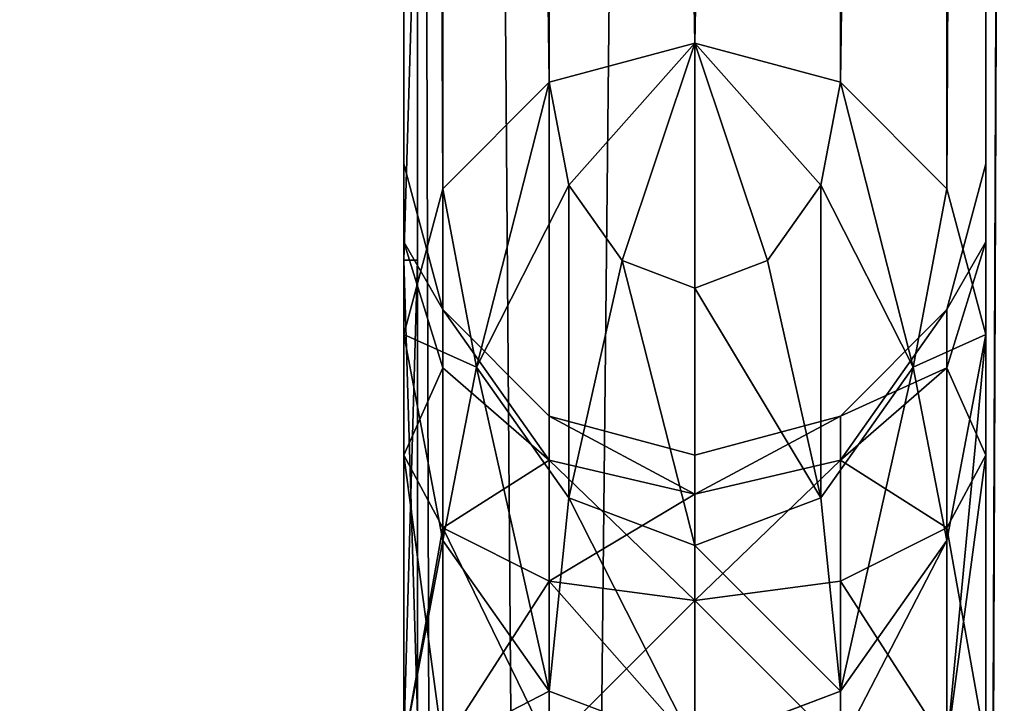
# Model space of a CAD drawing. Extents: x 0 to 1230, y 0 to 270.
# Tile 78 of 245: x 453.8 to 457.18, y 128.36 to 130.71. Entities that reach past the tile are written whole.
import ezdxf

# ---------------------------------------------------------------- set-up
doc = ezdxf.new("R2010")
doc.units = 0
doc.layers.get('0').update_dxf_attribs({"color": 13, "linetype": 'CONTINUOUS'})

# ---------------------------------------------------------------- blocks, each defined once
blk = doc.blocks.new('COMPONENT_4')
for p, q in [((5, 9.4675), (5, 9.717, 0.067)), ((2.7663, 8.869), (5, 9.4675)), ((5, 9.4675), (7.2337, 8.869)), ((5, 0.5325), (2.7663, 1.131)), ((7.2337, 1.131), (5, 0.5325)), ((5, 0.5325), (5, 0.283, 0.067))]:
    blk.add_line(p, q)
mesh = blk.add_polyface()
corners = [(5, 9.717, 0.067), (2.7663, 8.869), (2.6415, 9.085, 0.067), (5, 9.4675)]
mesh.append_faces([[corners[k] for k in face] for face in [(0, 1, 2), (1, 0, 3)]], dxfattribs={"vtx0": -1})
mesh = blk.add_polyface()
corners = [(7.3585, 9.085, 0.067), (5, 9.4675), (5, 9.717, 0.067), (7.2337, 8.869)]
mesh.append_faces([[corners[k] for k in face] for face in [(0, 1, 2), (1, 0, 3)]], dxfattribs={"vtx0": -1})
mesh = blk.add_polyface()
corners = [(1.131, 7.2337), (1.131, 2.7663), (0.5325, 5), (2.7663, 8.869), (2.7663, 1.131), (5, 0.5325), (5, 9.4675), (7.2337, 1.131), (7.2337, 8.869), (8.869, 2.7663), (8.869, 7.2337), (9.4675, 5)]
mesh.append_faces([[corners[k] for k in face] for face in [(0, 1, 2), (9, 10, 11)]], dxfattribs={"vtx0": -1})
mesh.append_faces([[corners[k] for k in face] for face in [(1, 3, 4), (4, 3, 5), (5, 6, 7), (7, 8, 9)]], dxfattribs={"vtx0": -1, "vtx1": -1})
mesh.append_faces([[corners[k] for k in face] for face in [(1, 0, 3), (5, 3, 6), (7, 6, 8), (9, 8, 10)]], dxfattribs={"vtx0": -1, "vtx2": -1})
mesh = blk.add_polyface()
corners = [(2.7663, 1.131), (5, 0.283, 0.067), (2.6415, 0.915, 0.067), (5, 0.5325)]
mesh.append_faces([[corners[k] for k in face] for face in [(0, 1, 2), (1, 0, 3)]], dxfattribs={"vtx0": -1})
mesh = blk.add_polyface()
corners = [(7.2337, 1.131), (5, 0.283, 0.067), (5, 0.5325), (7.3585, 0.915, 0.067)]
mesh.append_faces([[corners[k] for k in face] for face in [(0, 1, 2), (1, 0, 3)]], dxfattribs={"vtx0": -1})
blk = doc.blocks.new('GROUP_22')
for p, q in [((0, 49, 1), (0, 1, 1)), ((0, 19.6125, 23), (0, 49, 23)), ((0.134, 1, 0.5), (0.134, 49, 0.5)), ((0.134, 20.1125, 23.5), (0.134, 49, 23.5)), ((0.5, 1, 0.134), (0.5, 49, 0.134)), ((0.5, 20.4785, 23.866), (0.5, 49, 23.866)), ((1, 49), (1, 1)), ((1, 49, 24), (1, 20.6125, 24)), ((1, 47, 24), (1, 20.6125, 24)), ((1.5, 20.4785, 23.866), (1.5, 47, 23.866)), ((1.866, 20.1125, 23.5), (1.866, 47, 23.5)), ((2, 47, 23), (2, 19.6125, 23)), ((2, 11.6983, 3), (2, 47, 3)), ((2, 47, 3), (2, 11.1983, 3)), ((1, 20.6125, 24), (0.5, 20.4785, 23.866)), ((0.567, 20.125, 23.866), (1, 20.6125, 24)), ((0.75, 19.8662, 23.866), (1, 20.6125, 24)), ((1, 20.6125, 24), (1, 19.7714, 23.866)), ((1.433, 20.125, 23.866), (1, 20.6125, 24)), ((1, 20.6125, 24), (1.5, 20.4785, 23.866)), ((1.25, 19.8662, 23.866), (1, 20.6125, 24)), ((0.5, 20.4785, 23.866), (0.134, 20.1125, 23.5)), ((0.567, 20.125, 23.866), (0.5, 20.4785, 23.866)), ((1.5, 20.4785, 23.866), (1.433, 20.125, 23.866)), ((1.5, 20.4785, 23.866), (1.866, 20.1125, 23.5)), ((0.134, 19.6983, 15), (0, 20.1983, 15)), ((0, 20.1983, 15), (0, 19.9304, 16)), ((0, 19.9304, 14), (0, 20.1983, 15)), ((2, 20.1983, 15), (1.866, 19.6983, 15)), ((2, 20.1983, 15), (2, 19.9304, 16)), ((2, 19.9304, 14), (2, 20.1983, 15)), ((0.134, 20.1125, 23.5), (0, 19.6125, 23)), ((0.25, 19.5001, 23.5), (0.134, 20.1125, 23.5)), ((0.25, 19.5001, 23.5), (0.567, 20.125, 23.866)), ((0.75, 19.8662, 23.866), (0.567, 20.125, 23.866)), ((1.433, 20.125, 23.866), (1.25, 19.8662, 23.866)), ((1.75, 19.5001, 23.5), (1.433, 20.125, 23.866)), ((1.866, 20.1125, 23.5), (1.75, 19.5001, 23.5)), ((1.866, 20.1125, 23.5), (2, 19.6125, 23)), ((0.134, 19.4973, 15.75), (0, 19.9304, 16)), ((0, 19.9304, 16), (0, 19.1983, 16.7321)), ((0.134, 19.4973, 14.25), (0, 19.9304, 14)), ((0, 19.1983, 13.2679), (0, 19.9304, 14)), ((1.866, 19.4973, 14.25), (2, 19.9304, 14)), ((1.866, 19.4973, 15.75), (2, 19.9304, 16)), ((2, 19.9304, 16), (2, 19.1983, 16.7321)), ((2, 19.1983, 13.2679), (2, 19.9304, 14)), ((0.567, 19.0519, 23.5), (0.75, 19.8662, 23.866)), ((1, 19.7714, 23.866), (0.75, 19.8662, 23.866)), ((1.25, 19.8662, 23.866), (1, 19.7714, 23.866)), ((1.433, 19.0519, 23.5), (1.25, 19.8662, 23.866)), ((1, 19.7714, 23.866), (1, 18.8878, 23.5)), ((0.134, 19.4973, 15.75), (0.134, 19.6983, 15)), ((0.5, 19.3323, 15), (0.134, 19.6983, 15)), ((0.134, 19.6983, 15), (0.134, 19.4973, 14.25)), ((1.866, 19.6983, 15), (1.5, 19.3323, 15)), ((1.866, 19.6983, 15), (1.866, 19.4973, 14.25)), ((1.866, 19.4973, 15.75), (1.866, 19.6983, 15)), ((0, 19.6125, 23), (0, 18.1983, 21.5858)), ((0, 19.6125, 23), (0.134, 18.9054, 23)), ((1.866, 18.9054, 23), (2, 19.6125, 23)), ((2, 19.6125, 23), (2, 18.1983, 21.5858)), ((0.134, 18.9054, 23), (0.25, 19.5001, 23.5)), ((0.134, 18.9483, 16.299), (0.134, 19.4973, 15.75)), ((0.5, 19.1804, 15.567), (0.134, 19.4973, 15.75)), ((0.5, 19.1804, 14.433), (0.134, 19.4973, 14.25)), ((0.134, 19.4973, 14.25), (0.134, 18.9483, 13.701)), ((0.567, 19.0519, 23.5), (0.25, 19.5001, 23.5)), ((1.75, 19.5001, 23.5), (1.433, 19.0519, 23.5)), ((1.5, 19.1804, 14.433), (1.866, 19.4973, 14.25)), ((1.5, 19.1804, 15.567), (1.866, 19.4973, 15.75)), ((1.866, 18.9054, 23), (1.75, 19.5001, 23.5)), ((1.866, 19.4973, 14.25), (1.866, 18.9483, 13.701)), ((1.866, 18.9483, 16.299), (1.866, 19.4973, 15.75)), ((0.5, 19.1804, 15.567), (0.5, 19.3323, 15)), ((1, 19.1983, 15), (0.5, 19.3323, 15)), ((0.5, 19.3323, 15), (0.5, 19.1804, 14.433)), ((1.5, 19.3323, 15), (1, 19.1983, 15)), ((1.5, 19.3323, 15), (1.5, 19.1804, 14.433)), ((1.5, 19.1804, 15.567), (1.5, 19.3323, 15)), ((0.134, 18.9483, 16.299), (0, 19.1983, 16.7321)), ((0, 19.1983, 16.7321), (0, 18.1983, 17)), ((0.134, 18.9483, 13.701), (0, 19.1983, 13.2679)), ((0, 18.1983, 13), (0, 19.1983, 13.2679)), ((1, 19.0643, 15.5), (1, 19.1983, 15)), ((1, 19.1983, 15), (1, 19.0643, 14.5)), ((1.866, 18.9483, 13.701), (2, 19.1983, 13.2679)), ((1.866, 18.9483, 16.299), (2, 19.1983, 16.7321)), ((2, 19.1983, 16.7321), (2, 18.1983, 17)), ((2, 18.1983, 13), (2, 19.1983, 13.2679)), ((0.5, 18.7653, 15.9821), (0.5, 19.1804, 15.567)), ((1, 19.0643, 15.5), (0.5, 19.1804, 15.567)), ((0.5, 19.1804, 14.433), (0.5, 18.7653, 14.0179)), ((1, 19.0643, 14.5), (0.5, 19.1804, 14.433)), ((1, 19.0643, 14.5), (1.5, 19.1804, 14.433)), ((1, 19.0643, 15.5), (1.5, 19.1804, 15.567)), ((1.5, 19.1804, 14.433), (1.5, 18.7653, 14.0179)), ((1.5, 18.7653, 15.9821), (1.5, 19.1804, 15.567)), ((0.5, 18.3878, 23), (0.567, 19.0519, 23.5)), ((1, 18.8878, 23.5), (0.567, 19.0519, 23.5)), ((1, 18.6983, 15.866), (1, 19.0643, 15.5)), ((1, 19.0643, 14.5), (1, 18.6983, 14.134)), ((1.433, 19.0519, 23.5), (1, 18.8878, 23.5)), ((1.5, 18.3878, 23), (1.433, 19.0519, 23.5)), ((0.134, 18.1983, 16.5), (0.134, 18.9483, 16.299)), ((0.5, 18.7653, 15.9821), (0.134, 18.9483, 16.299)), ((0.5, 18.7653, 14.0179), (0.134, 18.9483, 13.701)), ((0.134, 18.9483, 13.701), (0.134, 18.1983, 13.5)), ((1.5, 18.7653, 14.0179), (1.866, 18.9483, 13.701)), ((1.5, 18.7653, 15.9821), (1.866, 18.9483, 16.299)), ((1.866, 18.9483, 13.701), (1.866, 18.1983, 13.5)), ((1.866, 18.1983, 16.5), (1.866, 18.9483, 16.299)), ((0.134, 18.9054, 23), (0.5, 18.3878, 23)), ((0.134, 18.1983, 22.2929), (0.134, 18.9054, 23)), ((1, 18.8878, 23.5), (1, 18.1983, 23)), ((1.5, 18.3878, 23), (1.866, 18.9054, 23)), ((1.866, 18.1983, 22.2929), (1.866, 18.9054, 23)), ((0.5, 18.1983, 16.134), (0.5, 18.7653, 15.9821)), ((1, 18.6983, 15.866), (0.5, 18.7653, 15.9821)), ((0.5, 18.7653, 14.0179), (0.5, 18.1983, 13.866)), ((1, 18.6983, 14.134), (0.5, 18.7653, 14.0179)), ((1, 18.6983, 14.134), (1.5, 18.7653, 14.0179)), ((1, 18.6983, 15.866), (1.5, 18.7653, 15.9821)), ((1.5, 18.7653, 14.0179), (1.5, 18.1983, 13.866)), ((1.5, 18.1983, 16.134), (1.5, 18.7653, 15.9821)), ((1, 18.1983, 16), (1, 18.6983, 15.866)), ((1, 18.6983, 14.134), (1, 18.1983, 14)), ((1, 18.1983, 23), (0.5, 18.3878, 23)), ((0.5, 18.3878, 23), (0.5, 18.1983, 22.8105)), ((1, 18.1983, 23), (1.5, 18.3878, 23)), ((1.5, 18.1983, 22.8105), (1.5, 18.3878, 23))]:
    blk.add_line(p, q)
mesh = blk.add_polyface()
corners = [(0, 19.6125, 23), (0, 18.1983, 17), (0, 18.1983, 21.5858), (0, 19.1983, 16.7321), (0, 19.9304, 16), (0, 49, 23), (0, 20.1983, 15), (0, 12.7841, 23), (0, 1, 1), (0, 1, 23), (0, 14.1983, 15), (0, 14.4663, 14), (0, 15.1983, 13.2679), (0, 49, 1), (0, 14.1983, 21.5858), (0, 16.1983, 13), (0, 18.1983, 13), (0, 19.1983, 13.2679), (0, 19.9304, 14)]
mesh.append_faces([[corners[k] for k in face] for face in [(0, 1, 2), (7, 8, 9), (10, 7, 14)]], dxfattribs={"vtx0": -1})
mesh.append_faces([[corners[k] for k in face] for face in [(1, 0, 3), (3, 0, 4), (4, 5, 6), (8, 12, 13), (13, 6, 5)]], dxfattribs={"vtx0": -1, "vtx1": -1})
mesh.append_faces([[corners[k] for k in face] for face in [(8, 7, 10)]], dxfattribs={"vtx0": -1, "vtx1": -1, "vtx2": -1})
mesh.append_faces([[corners[k] for k in face] for face in [(4, 0, 5), (8, 10, 11), (8, 11, 12), (13, 12, 15), (13, 15, 16), (13, 16, 17), (13, 17, 18), (13, 18, 6)]], dxfattribs={"vtx0": -1, "vtx2": -1})
mesh = blk.add_polyface()
corners = [(0, 49, 1), (0.134, 1, 0.5), (0, 1, 1), (0.134, 49, 0.5)]
mesh.append_faces([[corners[k] for k in face] for face in [(0, 1, 2), (1, 0, 3)]], dxfattribs={"vtx0": -1})
mesh = blk.add_polyface()
corners = [(0.134, 20.1125, 23.5), (0, 49, 23), (0, 19.6125, 23), (0.134, 49, 23.5)]
mesh.append_faces([[corners[k] for k in face] for face in [(0, 1, 2), (1, 0, 3)]], dxfattribs={"vtx0": -1})
mesh = blk.add_polyface()
corners = [(0.134, 49, 0.5), (0.5, 1, 0.134), (0.134, 1, 0.5), (0.5, 49, 0.134)]
mesh.append_faces([[corners[k] for k in face] for face in [(0, 1, 2), (1, 0, 3)]], dxfattribs={"vtx0": -1})
mesh = blk.add_polyface()
corners = [(0.5, 20.4785, 23.866), (0.134, 49, 23.5), (0.134, 20.1125, 23.5), (0.5, 49, 23.866)]
mesh.append_faces([[corners[k] for k in face] for face in [(0, 1, 2), (1, 0, 3)]], dxfattribs={"vtx0": -1})
mesh = blk.add_polyface()
corners = [(1, 49), (0.5, 1, 0.134), (0.5, 49, 0.134), (1, 1)]
mesh.append_faces([[corners[k] for k in face] for face in [(0, 1, 2), (1, 0, 3)]], dxfattribs={"vtx0": -1})
mesh = blk.add_polyface()
corners = [(1, 49, 24), (0.5, 49, 23.866), (1, 47, 24), (1, 20.6125, 24), (0.5, 20.4785, 23.866)]
mesh.append_faces([[corners[k] for k in face] for face in [(3, 1, 4)]], dxfattribs={"vtx0": -1})
mesh.append_faces([[corners[k] for k in face] for face in [(1, 3, 2)]], dxfattribs={"vtx0": -1, "vtx2": -1})
mesh.append_faces([[corners[k] for k in face] for face in [(0, 1, 2)]], dxfattribs={"vtx1": -1})
mesh = blk.add_polyface()
corners = [(319, 49), (1, 1), (1, 49), (319, 1)]
mesh.append_faces([[corners[k] for k in face] for face in [(0, 1, 2), (1, 0, 3)]], dxfattribs={"vtx0": -1})
mesh = blk.add_polyface()
corners = [(1, 20.6125, 24), (1.5, 47, 23.866), (1, 47, 24), (1.5, 20.4785, 23.866)]
mesh.append_faces([[corners[k] for k in face] for face in [(0, 1, 2), (1, 0, 3)]], dxfattribs={"vtx0": -1})
mesh = blk.add_polyface()
corners = [(1.866, 47, 23.5), (1.5, 20.4785, 23.866), (1.866, 20.1125, 23.5), (1.5, 47, 23.866)]
mesh.append_faces([[corners[k] for k in face] for face in [(0, 1, 2), (1, 0, 3)]], dxfattribs={"vtx0": -1})
mesh = blk.add_polyface()
corners = [(2, 47, 23), (1.866, 20.1125, 23.5), (2, 19.6125, 23), (1.866, 47, 23.5)]
mesh.append_faces([[corners[k] for k in face] for face in [(0, 1, 2), (1, 0, 3)]], dxfattribs={"vtx0": -1})
mesh = blk.add_polyface()
corners = [(2, 47, 3), (2, 16.6983, 13), (2, 11.6983, 3), (2, 17.1983, 13), (2, 18.1983, 13), (2, 19.1983, 13.2679), (2, 19.9304, 14), (2, 20.1983, 15), (2, 19.1983, 16.7321), (2, 18.1983, 21.5858), (2, 18.1983, 17), (2, 19.6125, 23), (2, 19.9304, 16), (2, 47, 23)]
mesh.append_faces([[corners[k] for k in face] for face in [(0, 1, 2), (8, 9, 10)]], dxfattribs={"vtx0": -1})
mesh.append_faces([[corners[k] for k in face] for face in [(1, 0, 3), (3, 0, 4), (4, 0, 5), (5, 0, 6), (6, 0, 7), (9, 8, 11), (11, 12, 13), (13, 7, 0)]], dxfattribs={"vtx0": -1, "vtx1": -1})
mesh.append_faces([[corners[k] for k in face] for face in [(11, 8, 12), (13, 12, 7)]], dxfattribs={"vtx0": -1, "vtx2": -1})
mesh = blk.add_polyface()
corners = [(2.134, 47, 2.5), (2, 11.1983, 3), (2.134, 11.1983, 2.5), (2, 11.6983, 3), (2, 47, 3)]
mesh.append_faces([[corners[k] for k in face] for face in [(0, 1, 2), (3, 0, 4)]], dxfattribs={"vtx0": -1})
mesh.append_faces([[corners[k] for k in face] for face in [(1, 0, 3)]], dxfattribs={"vtx0": -1, "vtx1": -1})
mesh = blk.add_polyface()
corners = [(1, 20.6125, 24), (0.5, 20.4785, 23.866), (0.567, 20.125, 23.866)]
mesh.append_faces([[corners[k] for k in face] for face in [(0, 1, 2)]])
mesh = blk.add_polyface()
corners = [(1, 20.6125, 24), (0.567, 20.125, 23.866), (0.75, 19.8662, 23.866)]
mesh.append_faces([[corners[k] for k in face] for face in [(0, 1, 2)]])
mesh = blk.add_polyface()
corners = [(1, 20.6125, 24), (0.75, 19.8662, 23.866), (1, 19.7714, 23.866)]
mesh.append_faces([[corners[k] for k in face] for face in [(0, 1, 2)]])
mesh = blk.add_polyface()
corners = [(1.5, 20.4785, 23.866), (1, 20.6125, 24), (1.433, 20.125, 23.866)]
mesh.append_faces([[corners[k] for k in face] for face in [(0, 1, 2)]])
mesh = blk.add_polyface()
corners = [(1.433, 20.125, 23.866), (1, 20.6125, 24), (1.25, 19.8662, 23.866)]
mesh.append_faces([[corners[k] for k in face] for face in [(0, 1, 2)]])
mesh = blk.add_polyface()
corners = [(1.25, 19.8662, 23.866), (1, 20.6125, 24), (1, 19.7714, 23.866)]
mesh.append_faces([[corners[k] for k in face] for face in [(0, 1, 2)]])
mesh = blk.add_polyface()
corners = [(0.25, 19.5001, 23.5), (0.5, 20.4785, 23.866), (0.134, 20.1125, 23.5), (0.567, 20.125, 23.866)]
mesh.append_faces([[corners[k] for k in face] for face in [(0, 1, 2), (1, 0, 3)]], dxfattribs={"vtx0": -1})
mesh = blk.add_polyface()
corners = [(1.75, 19.5001, 23.5), (1.5, 20.4785, 23.866), (1.433, 20.125, 23.866), (1.866, 20.1125, 23.5)]
mesh.append_faces([[corners[k] for k in face] for face in [(0, 1, 2), (1, 0, 3)]], dxfattribs={"vtx0": -1})
mesh = blk.add_polyface()
corners = [(0, 19.9304, 16), (0.134, 19.6983, 15), (0.134, 19.4973, 15.75), (0, 20.1983, 15)]
mesh.append_faces([[corners[k] for k in face] for face in [(0, 1, 2), (1, 0, 3)]], dxfattribs={"vtx0": -1})
mesh = blk.add_polyface()
corners = [(0.134, 19.6983, 15), (0, 19.9304, 14), (0.134, 19.4973, 14.25), (0, 20.1983, 15)]
mesh.append_faces([[corners[k] for k in face] for face in [(0, 1, 2), (1, 0, 3)]], dxfattribs={"vtx0": -1})
mesh = blk.add_polyface()
corners = [(2, 19.9304, 14), (1.866, 19.6983, 15), (1.866, 19.4973, 14.25), (2, 20.1983, 15)]
mesh.append_faces([[corners[k] for k in face] for face in [(0, 1, 2), (1, 0, 3)]], dxfattribs={"vtx0": -1})
mesh = blk.add_polyface()
corners = [(1.866, 19.6983, 15), (2, 19.9304, 16), (1.866, 19.4973, 15.75), (2, 20.1983, 15)]
mesh.append_faces([[corners[k] for k in face] for face in [(0, 1, 2), (1, 0, 3)]], dxfattribs={"vtx0": -1})
mesh = blk.add_polyface()
corners = [(0.25, 19.5001, 23.5), (0, 19.6125, 23), (0.134, 18.9054, 23), (0.134, 20.1125, 23.5)]
mesh.append_faces([[corners[k] for k in face] for face in [(0, 1, 2), (1, 0, 3)]], dxfattribs={"vtx0": -1})
mesh = blk.add_polyface()
corners = [(0.567, 19.0519, 23.5), (0.567, 20.125, 23.866), (0.25, 19.5001, 23.5), (0.75, 19.8662, 23.866)]
mesh.append_faces([[corners[k] for k in face] for face in [(0, 1, 2), (1, 0, 3)]], dxfattribs={"vtx0": -1})
mesh = blk.add_polyface()
corners = [(1.433, 19.0519, 23.5), (1.433, 20.125, 23.866), (1.25, 19.8662, 23.866), (1.75, 19.5001, 23.5)]
mesh.append_faces([[corners[k] for k in face] for face in [(0, 1, 2), (1, 0, 3)]], dxfattribs={"vtx0": -1})
mesh = blk.add_polyface()
corners = [(2, 19.6125, 23), (1.75, 19.5001, 23.5), (1.866, 18.9054, 23), (1.866, 20.1125, 23.5)]
mesh.append_faces([[corners[k] for k in face] for face in [(0, 1, 2), (1, 0, 3)]], dxfattribs={"vtx0": -1})
mesh = blk.add_polyface()
corners = [(0, 19.1983, 16.7321), (0.134, 19.4973, 15.75), (0.134, 18.9483, 16.299), (0, 19.9304, 16)]
mesh.append_faces([[corners[k] for k in face] for face in [(0, 1, 2), (1, 0, 3)]], dxfattribs={"vtx0": -1})
mesh = blk.add_polyface()
corners = [(0.134, 19.4973, 14.25), (0, 19.1983, 13.2679), (0.134, 18.9483, 13.701), (0, 19.9304, 14)]
mesh.append_faces([[corners[k] for k in face] for face in [(0, 1, 2), (1, 0, 3)]], dxfattribs={"vtx0": -1})
mesh = blk.add_polyface()
corners = [(2, 19.1983, 13.2679), (1.866, 19.4973, 14.25), (1.866, 18.9483, 13.701), (2, 19.9304, 14)]
mesh.append_faces([[corners[k] for k in face] for face in [(0, 1, 2), (1, 0, 3)]], dxfattribs={"vtx0": -1})
mesh = blk.add_polyface()
corners = [(1.866, 19.4973, 15.75), (2, 19.1983, 16.7321), (1.866, 18.9483, 16.299), (2, 19.9304, 16)]
mesh.append_faces([[corners[k] for k in face] for face in [(0, 1, 2), (1, 0, 3)]], dxfattribs={"vtx0": -1})
mesh = blk.add_polyface()
corners = [(1, 18.8878, 23.5), (0.75, 19.8662, 23.866), (0.567, 19.0519, 23.5), (1, 19.7714, 23.866)]
mesh.append_faces([[corners[k] for k in face] for face in [(0, 1, 2), (1, 0, 3)]], dxfattribs={"vtx0": -1})
mesh = blk.add_polyface()
corners = [(1.433, 19.0519, 23.5), (1, 19.7714, 23.866), (1, 18.8878, 23.5), (1.25, 19.8662, 23.866)]
mesh.append_faces([[corners[k] for k in face] for face in [(0, 1, 2), (1, 0, 3)]], dxfattribs={"vtx0": -1})
mesh = blk.add_polyface()
corners = [(0.5, 19.1804, 15.567), (0.134, 19.6983, 15), (0.5, 19.3323, 15), (0.134, 19.4973, 15.75)]
mesh.append_faces([[corners[k] for k in face] for face in [(0, 1, 2), (1, 0, 3)]], dxfattribs={"vtx0": -1})
mesh = blk.add_polyface()
corners = [(0.5, 19.1804, 14.433), (0.134, 19.6983, 15), (0.134, 19.4973, 14.25), (0.5, 19.3323, 15)]
mesh.append_faces([[corners[k] for k in face] for face in [(0, 1, 2), (1, 0, 3)]], dxfattribs={"vtx0": -1})
mesh = blk.add_polyface()
corners = [(1.866, 19.6983, 15), (1.5, 19.1804, 14.433), (1.866, 19.4973, 14.25), (1.5, 19.3323, 15)]
mesh.append_faces([[corners[k] for k in face] for face in [(0, 1, 2), (1, 0, 3)]], dxfattribs={"vtx0": -1})
mesh = blk.add_polyface()
corners = [(1.866, 19.4973, 15.75), (1.5, 19.3323, 15), (1.866, 19.6983, 15), (1.5, 19.1804, 15.567)]
mesh.append_faces([[corners[k] for k in face] for face in [(0, 1, 2), (1, 0, 3)]], dxfattribs={"vtx0": -1})
mesh = blk.add_polyface()
corners = [(0.134, 18.9054, 23), (0, 18.1983, 21.5858), (0.134, 18.1983, 22.2929), (0, 19.6125, 23)]
mesh.append_faces([[corners[k] for k in face] for face in [(0, 1, 2), (1, 0, 3)]], dxfattribs={"vtx0": -1})
mesh = blk.add_polyface()
corners = [(2, 19.6125, 23), (1.866, 18.1983, 22.2929), (2, 18.1983, 21.5858), (1.866, 18.9054, 23)]
mesh.append_faces([[corners[k] for k in face] for face in [(0, 1, 2), (1, 0, 3)]], dxfattribs={"vtx0": -1})
mesh = blk.add_polyface()
corners = [(0.5, 18.3878, 23), (0.25, 19.5001, 23.5), (0.134, 18.9054, 23), (0.567, 19.0519, 23.5)]
mesh.append_faces([[corners[k] for k in face] for face in [(0, 1, 2), (1, 0, 3)]], dxfattribs={"vtx0": -1})
mesh = blk.add_polyface()
corners = [(0.134, 18.9483, 16.299), (0.5, 19.1804, 15.567), (0.5, 18.7653, 15.9821), (0.134, 19.4973, 15.75)]
mesh.append_faces([[corners[k] for k in face] for face in [(0, 1, 2), (1, 0, 3)]], dxfattribs={"vtx0": -1})
mesh = blk.add_polyface()
corners = [(0.5, 19.1804, 14.433), (0.134, 18.9483, 13.701), (0.5, 18.7653, 14.0179), (0.134, 19.4973, 14.25)]
mesh.append_faces([[corners[k] for k in face] for face in [(0, 1, 2), (1, 0, 3)]], dxfattribs={"vtx0": -1})
mesh = blk.add_polyface()
corners = [(1.5, 18.3878, 23), (1.75, 19.5001, 23.5), (1.433, 19.0519, 23.5), (1.866, 18.9054, 23)]
mesh.append_faces([[corners[k] for k in face] for face in [(0, 1, 2), (1, 0, 3)]], dxfattribs={"vtx0": -1})
mesh = blk.add_polyface()
corners = [(1.866, 18.9483, 13.701), (1.5, 19.1804, 14.433), (1.5, 18.7653, 14.0179), (1.866, 19.4973, 14.25)]
mesh.append_faces([[corners[k] for k in face] for face in [(0, 1, 2), (1, 0, 3)]], dxfattribs={"vtx0": -1})
mesh = blk.add_polyface()
corners = [(1.5, 19.1804, 15.567), (1.866, 18.9483, 16.299), (1.5, 18.7653, 15.9821), (1.866, 19.4973, 15.75)]
mesh.append_faces([[corners[k] for k in face] for face in [(0, 1, 2), (1, 0, 3)]], dxfattribs={"vtx0": -1})
mesh = blk.add_polyface()
corners = [(1, 19.0643, 15.5), (0.5, 19.3323, 15), (1, 19.1983, 15), (0.5, 19.1804, 15.567)]
mesh.append_faces([[corners[k] for k in face] for face in [(0, 1, 2), (1, 0, 3)]], dxfattribs={"vtx0": -1})
mesh = blk.add_polyface()
corners = [(1, 19.0643, 14.5), (0.5, 19.3323, 15), (0.5, 19.1804, 14.433), (1, 19.1983, 15)]
mesh.append_faces([[corners[k] for k in face] for face in [(0, 1, 2), (1, 0, 3)]], dxfattribs={"vtx0": -1})
mesh = blk.add_polyface()
corners = [(1.5, 19.3323, 15), (1, 19.0643, 14.5), (1.5, 19.1804, 14.433), (1, 19.1983, 15)]
mesh.append_faces([[corners[k] for k in face] for face in [(0, 1, 2), (1, 0, 3)]], dxfattribs={"vtx0": -1})
mesh = blk.add_polyface()
corners = [(1.5, 19.3323, 15), (1, 19.0643, 15.5), (1, 19.1983, 15), (1.5, 19.1804, 15.567)]
mesh.append_faces([[corners[k] for k in face] for face in [(0, 1, 2), (1, 0, 3)]], dxfattribs={"vtx0": -1})
mesh = blk.add_polyface()
corners = [(0, 19.1983, 16.7321), (0.134, 18.1983, 16.5), (0, 18.1983, 17), (0.134, 18.9483, 16.299)]
mesh.append_faces([[corners[k] for k in face] for face in [(0, 1, 2), (1, 0, 3)]], dxfattribs={"vtx0": -1})
mesh = blk.add_polyface()
corners = [(0.134, 18.9483, 13.701), (0, 18.1983, 13), (0.134, 18.1983, 13.5), (0, 19.1983, 13.2679)]
mesh.append_faces([[corners[k] for k in face] for face in [(0, 1, 2), (1, 0, 3)]], dxfattribs={"vtx0": -1})
mesh = blk.add_polyface()
corners = [(2, 19.1983, 13.2679), (1.866, 18.1983, 13.5), (2, 18.1983, 13), (1.866, 18.9483, 13.701)]
mesh.append_faces([[corners[k] for k in face] for face in [(0, 1, 2), (1, 0, 3)]], dxfattribs={"vtx0": -1})
mesh = blk.add_polyface()
corners = [(1.866, 18.9483, 16.299), (2, 18.1983, 17), (1.866, 18.1983, 16.5), (2, 19.1983, 16.7321)]
mesh.append_faces([[corners[k] for k in face] for face in [(0, 1, 2), (1, 0, 3)]], dxfattribs={"vtx0": -1})
mesh = blk.add_polyface()
corners = [(1, 19.0643, 15.5), (0.5, 18.7653, 15.9821), (0.5, 19.1804, 15.567), (1, 18.6983, 15.866)]
mesh.append_faces([[corners[k] for k in face] for face in [(0, 1, 2), (1, 0, 3)]], dxfattribs={"vtx0": -1})
mesh = blk.add_polyface()
corners = [(1, 18.6983, 14.134), (0.5, 19.1804, 14.433), (0.5, 18.7653, 14.0179), (1, 19.0643, 14.5)]
mesh.append_faces([[corners[k] for k in face] for face in [(0, 1, 2), (1, 0, 3)]], dxfattribs={"vtx0": -1})
mesh = blk.add_polyface()
corners = [(1.5, 19.1804, 14.433), (1, 18.6983, 14.134), (1.5, 18.7653, 14.0179), (1, 19.0643, 14.5)]
mesh.append_faces([[corners[k] for k in face] for face in [(0, 1, 2), (1, 0, 3)]], dxfattribs={"vtx0": -1})
mesh = blk.add_polyface()
corners = [(1.5, 19.1804, 15.567), (1, 18.6983, 15.866), (1, 19.0643, 15.5), (1.5, 18.7653, 15.9821)]
mesh.append_faces([[corners[k] for k in face] for face in [(0, 1, 2), (1, 0, 3)]], dxfattribs={"vtx0": -1})
mesh = blk.add_polyface()
corners = [(1, 18.1983, 23), (0.567, 19.0519, 23.5), (0.5, 18.3878, 23), (1, 18.8878, 23.5)]
mesh.append_faces([[corners[k] for k in face] for face in [(0, 1, 2), (1, 0, 3)]], dxfattribs={"vtx0": -1})
mesh = blk.add_polyface()
corners = [(1.5, 18.3878, 23), (1, 18.8878, 23.5), (1, 18.1983, 23), (1.433, 19.0519, 23.5)]
mesh.append_faces([[corners[k] for k in face] for face in [(0, 1, 2), (1, 0, 3)]], dxfattribs={"vtx0": -1})
mesh = blk.add_polyface()
corners = [(0.5, 18.7653, 15.9821), (0.134, 18.1983, 16.5), (0.134, 18.9483, 16.299), (0.5, 18.1983, 16.134)]
mesh.append_faces([[corners[k] for k in face] for face in [(0, 1, 2), (1, 0, 3)]], dxfattribs={"vtx0": -1})
mesh = blk.add_polyface()
corners = [(0.5, 18.1983, 13.866), (0.134, 18.9483, 13.701), (0.134, 18.1983, 13.5), (0.5, 18.7653, 14.0179)]
mesh.append_faces([[corners[k] for k in face] for face in [(0, 1, 2), (1, 0, 3)]], dxfattribs={"vtx0": -1})
mesh = blk.add_polyface()
corners = [(1.866, 18.1983, 13.5), (1.5, 18.7653, 14.0179), (1.5, 18.1983, 13.866), (1.866, 18.9483, 13.701)]
mesh.append_faces([[corners[k] for k in face] for face in [(0, 1, 2), (1, 0, 3)]], dxfattribs={"vtx0": -1})
mesh = blk.add_polyface()
corners = [(1.5, 18.7653, 15.9821), (1.866, 18.1983, 16.5), (1.5, 18.1983, 16.134), (1.866, 18.9483, 16.299)]
mesh.append_faces([[corners[k] for k in face] for face in [(0, 1, 2), (1, 0, 3)]], dxfattribs={"vtx0": -1})
mesh = blk.add_polyface()
corners = [(0.5, 18.3878, 23), (0.134, 18.1983, 22.2929), (0.5, 18.1983, 22.8105), (0.134, 18.9054, 23)]
mesh.append_faces([[corners[k] for k in face] for face in [(0, 1, 2), (1, 0, 3)]], dxfattribs={"vtx0": -1})
mesh = blk.add_polyface()
corners = [(1.866, 18.9054, 23), (1.5, 18.1983, 22.8105), (1.866, 18.1983, 22.2929), (1.5, 18.3878, 23)]
mesh.append_faces([[corners[k] for k in face] for face in [(0, 1, 2), (1, 0, 3)]], dxfattribs={"vtx0": -1})
mesh = blk.add_polyface()
corners = [(1, 18.6983, 15.866), (0.5, 18.1983, 16.134), (0.5, 18.7653, 15.9821), (1, 18.1983, 16)]
mesh.append_faces([[corners[k] for k in face] for face in [(0, 1, 2), (1, 0, 3)]], dxfattribs={"vtx0": -1})
mesh = blk.add_polyface()
corners = [(1, 18.1983, 14), (0.5, 18.7653, 14.0179), (0.5, 18.1983, 13.866), (1, 18.6983, 14.134)]
mesh.append_faces([[corners[k] for k in face] for face in [(0, 1, 2), (1, 0, 3)]], dxfattribs={"vtx0": -1})
mesh = blk.add_polyface()
corners = [(1.5, 18.1983, 13.866), (1, 18.6983, 14.134), (1, 18.1983, 14), (1.5, 18.7653, 14.0179)]
mesh.append_faces([[corners[k] for k in face] for face in [(0, 1, 2), (1, 0, 3)]], dxfattribs={"vtx0": -1})
mesh = blk.add_polyface()
corners = [(1, 18.6983, 15.866), (1.5, 18.1983, 16.134), (1, 18.1983, 16), (1.5, 18.7653, 15.9821)]
mesh.append_faces([[corners[k] for k in face] for face in [(0, 1, 2), (1, 0, 3)]], dxfattribs={"vtx0": -1})
mesh = blk.add_polyface()
corners = [(1.5, 18.3878, 23), (1, 18.1983, 23), (1.5, 18.1983, 22.8105)]
mesh.append_faces([[corners[k] for k in face] for face in [(0, 1, 2)]])
blk = doc.blocks.new('GROUP_24')
blk.add_blockref('GROUP_22', (1.3531, 0))
at = {"extrusion": (-1, -4.21885e-15, -4.996e-16), "xscale": 0.7, "yscale": 0.7, "zscale": 0.7, "rotation": 359.9999999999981}
blk.add_blockref('COMPONENT_4', (-23.3673, 11.4837, -1.4), dxfattribs=at)
blk = doc.blocks.new('GROUP_15')
mesh = blk.add_polyface()
corners = [(1079, 1, 50), (1, 49, 50), (1, 1, 50), (1079, 49, 50)]
mesh.append_faces([[corners[k] for k in face] for face in [(0, 1, 2), (1, 0, 3)]], dxfattribs={"vtx0": -1})
mesh = blk.add_polyface()
corners = [(1079, 49), (1, 1), (1, 49), (1079, 1)]
mesh.append_faces([[corners[k] for k in face] for face in [(0, 1, 2), (1, 0, 3)]], dxfattribs={"vtx0": -1})
blk = doc.blocks.new('GROUP_25')
for name, p in [('GROUP_24', (453.7619, 110.0123, 854.0397)), ('GROUP_15', (75.115, 109.5123, 154.0397))]:
    blk.add_blockref(name, p)

msp = doc.modelspace()

# ---------------------------------------------------------------- block references
msp.add_blockref('GROUP_25', (0, 0))

doc.saveas('drawing.dxf')
